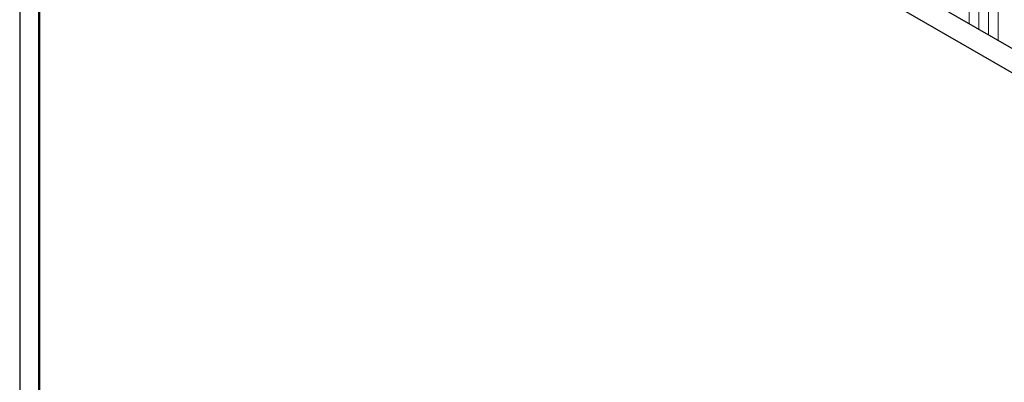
# Paper-space layout 'Blatt4' of a CAD drawing. Header units: millimetres. Extents: x 5 to 418, y 2 to 292.
# Tile 61 of 79: x 233.2 to 259.76, y 202.5 to 212.28. Entities that reach past the tile are written whole.
import ezdxf

# ---------------------------------------------------------------- set-up
doc = ezdxf.new("R2010")
doc.units = ezdxf.units.MM

psp = doc.layouts.new('Blatt4')

# ---------------------------------------------------------------- linework, layer by layer
at = {"color": 7, "linetype": 'Continuous', "lineweight": 25}
for p, q in [((234.87, 225.997), (274.468, 203.138)), ((234.304, 225.671), (273.902, 202.811)), ((233.198, 219.637), (233.198, 189.994)), ((233.739, 190.4), (233.739, 219.147))]:
    psp.add_line(p, q, dxfattribs=at)
at = {"color": 7, "linetype": 'Continuous', "lineweight": 18}
for p, q in [((233.71, 190.391), (233.71, 219.167)), ((259.339, 213.092), (259.339, 211.871)), ((259.601, 213.243), (259.601, 211.72)), ((259.078, 212.941), (259.078, 212.022)), ((258.816, 212.79), (258.816, 212.173))]:
    psp.add_line(p, q, dxfattribs=at)

doc.saveas('drawing.dxf')
